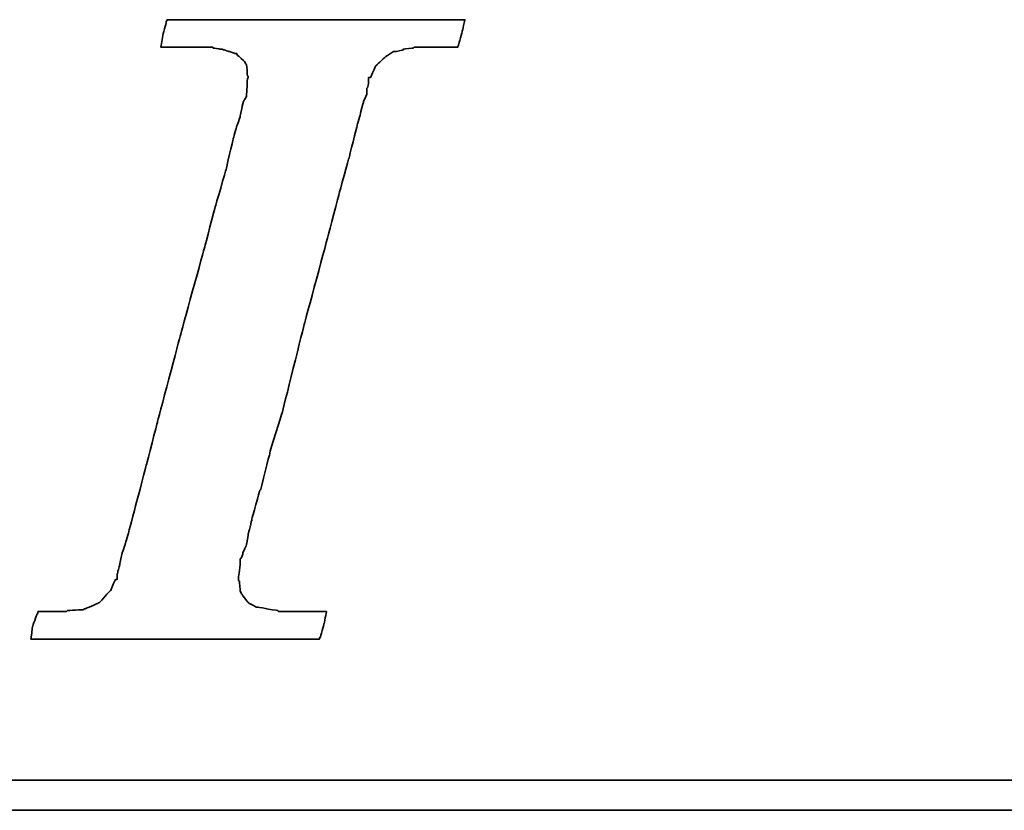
# Model space of a CAD drawing. Header units: millimetres. Extents: x 868 to 1264, y 477 to 609.
# Tile 31 of 51: x 1164.17 to 1168.31, y 516.15 to 519.48. Entities that reach past the tile are written whole.
import ezdxf

# ---------------------------------------------------------------- set-up
doc = ezdxf.new("R2010")
doc.units = ezdxf.units.MM
doc.layers.add('DIM', color=4, linetype='CONTINUOUS')
doc.layers.add('layer 1', color=7, linetype='CONTINUOUS')

# ---------------------------------------------------------------- blocks, each defined once
blk = doc.blocks.new('TBI MOTION logo(完整正式版)')
at = {"layer": 'layer 1', "color": 22, "lineweight": 35}
for points, knots in [([(-40.59125, -7.94375), (-40.59125, -7.94375), (-40.97375, -7.94375), (-40.97375, -7.94375), (-40.97375, -7.94375), (-40.97375, -7.94375), (-41.38125, -7.94375), (-41.38125, -7.94375), (-41.38125, -7.94375), (-41.38125, -7.94375), (-41.54875, -7.94375), (-41.54875, -7.94375), (-41.54875, -7.94375), (-41.54875, -7.94375), (-41.59875, -7.94375), (-41.59875, -7.94375), (-41.59875, -7.94375), (-41.59875, -7.94375), (-41.88375, -7.94375), (-41.88375, -7.94375), (-41.88375, -7.94375), (-41.88375, -7.94375), (-41.90875, -7.91875), (-41.90875, -7.91875), (-41.90875, -7.91875), (-41.90875, -7.91875), (-42.19875, -7.87125), (-42.19875, -7.87125), (-42.19875, -7.87125), (-42.19875, -7.87125), (-42.43875, -7.82375), (-42.43875, -7.82375), (-42.43875, -7.82375), (-42.43875, -7.82375), (-42.45875, -7.82375), (-42.45875, -7.82375), (-42.45875, -7.82375), (-42.45875, -7.82375), (-42.48625, -7.82375), (-42.48625, -7.82375), (-42.48625, -7.82375), (-42.48625, -7.82375), (-42.67625, -7.72375), (-42.67625, -7.72375), (-42.67625, -7.72375), (-42.67625, -7.72375), (-42.70125, -7.70375), (-42.70125, -7.70375), (-42.70125, -7.70375), (-42.70125, -7.70375), (-42.72375, -7.67875), (-42.72375, -7.67875), (-42.72375, -7.67875), (-42.72375, -7.67875), (-42.86875, -7.48875), (-42.86875, -7.48875), (-42.86875, -7.48875), (-42.86875, -7.48875), (-42.89375, -7.43875), (-42.89375, -7.43875), (-42.89375, -7.43875), (-42.89375, -7.43875), (-42.91875, -7.38875), (-42.91875, -7.38875), (-42.91875, -7.38875), (-42.91875, -7.38875), (-42.93875, -7.12875), (-42.93875, -7.12875), (-42.93875, -7.12875), (-42.93875, -7.12875), (-42.96375, -7.10375), (-42.96375, -7.10375), (-42.96375, -7.10375), (-42.96375, -7.10375), (-42.96375, -7.05375), (-42.96375, -7.05375), (-42.96375, -7.05375), (-42.96375, -7.05375), (-42.96375, -7.00875), (-42.96375, -7.00875), (-42.96375, -7.00875), (-42.96375, -7.00875), (-42.91875, -6.69625), (-42.91875, -6.69625), (-42.91875, -6.69625), (-42.91875, -6.69625), (-42.91875, -6.62375), (-42.91875, -6.62375), (-42.91875, -6.62375), (-42.91875, -6.62375), (-42.91875, -6.59625), (-42.91875, -6.59625), (-42.91875, -6.59625), (-42.91875, -6.59625), (-42.91875, -6.57375), (-42.91875, -6.57375), (-42.91875, -6.57375), (-42.91875, -6.57375), (-42.91875, -6.52875), (-42.91875, -6.52875), (-42.91875, -6.52875), (-42.91875, -6.52875), (-42.89375, -6.50375), (-42.89375, -6.50375), (-42.89375, -6.50375), (-42.89375, -6.50375), (-42.84375, -6.38375), (-42.84375, -6.38375), (-42.84375, -6.38375), (-42.84375, -6.38375), (-42.84375, -6.35875), (-42.84375, -6.35875), (-42.84375, -6.35875), (-42.84375, -6.35875), (-42.74625, -6.14375), (-42.74625, -6.14375), (-42.74625, -6.14375), (-42.74625, -6.14375), (-42.70125, -5.85375), (-42.70125, -5.85375), (-42.70125, -5.85375), (-42.70125, -5.85375), (-42.60375, -5.47125), (-42.60375, -5.47125), (-42.60375, -5.47125), (-42.60375, -5.47125), (-42.60375, -5.44875), (-42.60375, -5.44875), (-42.60375, -5.44875), (-42.60375, -5.44875), (-42.38875, -4.67875), (-42.38875, -4.67875), (-42.38875, -4.67875), (-42.38875, -4.67875), (-42.36375, -4.65375), (-42.36375, -4.65375), (-42.36375, -4.65375), (-42.36375, -4.65375), (-42.12375, -3.69625), (-42.12375, -3.69625), (-42.12375, -3.69625), (-42.12375, -3.69625), (-42.12375, -3.67374), (-42.12375, -3.67374), (-42.12375, -3.67374), (-42.12375, -3.67374), (-41.78875, -2.59374), (-41.78875, -2.59374), (-41.78875, -2.59374), (-41.78875, -2.59374), (-41.18875, -0.19375), (-41.18875, -0.19375), (-41.18875, -0.19375), (-41.18875, -0.19375), (-40.54375, 2.20624), (-40.54375, 2.20624), (-40.54375, 2.20624), (-40.54375, 2.20624), (-40.25375, 3.30875), (-40.25375, 3.30875), (-40.25375, 3.30875), (-40.25375, 3.30875), (-39.98875, 4.27125), (-39.98875, 4.27125), (-39.98875, 4.27125), (-39.98875, 4.27125), (-39.77375, 5.13125), (-39.77375, 5.13125), (-39.77375, 5.13125), (-39.77375, 5.13125), (-39.67875, 5.47125), (-39.67875, 5.47125), (-39.67875, 5.47125), (-39.67875, 5.47125), (-39.60375, 5.75625), (-39.60375, 5.75625), (-39.60375, 5.75625), (-39.60375, 5.75625), (-39.60375, 5.78125), (-39.60375, 5.78125), (-39.60375, 5.78125), (-39.60375, 5.78125), (-39.50875, 5.97125), (-39.50875, 5.97125), (-39.50875, 5.97125), (-39.50875, 5.97125), (-39.50875, 6.13875), (-39.50875, 6.13875), (-39.50875, 6.13875), (-39.50875, 6.13875), (-39.48625, 6.16625), (-39.48625, 6.16625), (-39.48625, 6.16625), (-39.48625, 6.16625), (-39.46125, 6.28625), (-39.46125, 6.28625), (-39.46125, 6.28625), (-39.46125, 6.28625), (-39.46125, 6.42625), (-39.46125, 6.42625), (-39.46125, 6.42625), (-39.46125, 6.42625), (-39.41375, 6.42625), (-39.41375, 6.42625), (-39.41375, 6.42625), (-39.41375, 6.42625), (-39.29375, 6.69125), (-39.29375, 6.69125), (-39.29375, 6.69125), (-39.29375, 6.69125), (-39.26875, 6.74125), (-39.26875, 6.74125), (-39.26875, 6.74125), (-39.26875, 6.74125), (-39.24375, 6.76625), (-39.24375, 6.76625), (-39.24375, 6.76625), (-39.24375, 6.76625), (-38.98375, 7.00624), (-38.98375, 7.00624), (-38.98375, 7.00624), (-38.98375, 7.00624), (-38.95625, 7.02624), (-38.95625, 7.02624), (-38.95625, 7.02624), (-38.95625, 7.02624), (-38.78875, 7.12624), (-38.78875, 7.12624), (-38.78875, 7.12624), (-38.78875, 7.12624), (-38.76375, 7.12624), (-38.76375, 7.12624), (-38.76375, 7.12624), (-38.76375, 7.12624), (-38.74375, 7.12624), (-38.74375, 7.12624), (-38.74375, 7.12624), (-38.74375, 7.12624), (-38.52875, 7.17125), (-38.52875, 7.17125), (-38.52875, 7.17125), (-38.52875, 7.17125), (-38.52875, 7.19624), (-38.52875, 7.19624), (-38.52875, 7.19624), (-38.52875, 7.19624), (-38.50375, 7.19624), (-38.50375, 7.19624), (-38.50375, 7.19624), (-38.50375, 7.19624), (-38.26125, 7.21875), (-38.26125, 7.21875), (-38.26125, 7.21875), (-38.26125, 7.21875), (-38.23875, 7.24624), (-38.23875, 7.24624), (-38.23875, 7.24624), (-38.23875, 7.24624), (-38.21625, 7.24624), (-38.21625, 7.24624), (-38.21625, 7.24624), (-38.21625, 7.24624), (-38.18875, 7.24624), (-38.18875, 7.24624), (-38.18875, 7.24624), (-38.18875, 7.24624), (-37.90375, 7.24624), (-37.90375, 7.24624), (-37.90375, 7.24624), (-37.90375, 7.24624), (-37.85375, 7.24624), (-37.85375, 7.24624), (-37.85375, 7.24624), (-37.85375, 7.24624), (-37.75875, 7.24624), (-37.75875, 7.24624), (-37.75875, 7.24624), (-37.75875, 7.24624), (-37.42375, 7.24624), (-37.42375, 7.24624), (-37.42375, 7.24624), (-37.42375, 7.24624), (-37.08875, 7.24624), (-37.08875, 7.24624), (-37.08875, 7.24624), (-37.08875, 7.24624), (-37.06375, 7.24624), (-37.06375, 7.24624), (-37.06375, 7.24624), (-37.06375, 7.24624), (-37.06375, 7.26624), (-37.06375, 7.26624), (-37.06375, 7.26624), (-37.06375, 7.26624), (-37.03875, 7.29125), (-37.03875, 7.29125), (-37.03875, 7.29125), (-37.03875, 7.29125), (-37.03875, 7.31625), (-37.03875, 7.31625), (-37.03875, 7.31625), (-37.03875, 7.31625), (-36.94125, 7.67625), (-36.94125, 7.67625), (-36.94125, 7.67625), (-36.94125, 7.67625), (-36.86875, 7.98625), (-36.86875, 7.98625), (-36.86875, 7.98625), (-36.86875, 7.98625), (-36.98875, 7.98625), (-36.98875, 7.98625), (-36.98875, 7.98625), (-36.98875, 7.98625), (-37.42375, 7.98625), (-37.42375, 7.98625), (-37.42375, 7.98625), (-37.42375, 7.98625), (-37.94875, 7.98625), (-37.94875, 7.98625), (-37.94875, 7.98625), (-37.94875, 7.98625), (-38.57375, 7.98625), (-38.57375, 7.98625), (-38.57375, 7.98625), (-38.57375, 7.98625), (-39.29375, 7.98625), (-39.29375, 7.98625), (-39.29375, 7.98625), (-39.29375, 7.98625), (-40.82875, 7.98625), (-40.82875, 7.98625), (-40.82875, 7.98625), (-40.82875, 7.98625), (-42.36375, 7.98625), (-42.36375, 7.98625), (-42.36375, 7.98625), (-42.36375, 7.98625), (-43.08375, 7.98625), (-43.08375, 7.98625), (-43.08375, 7.98625), (-43.08375, 7.98625), (-43.70875, 7.98625), (-43.70875, 7.98625), (-43.70875, 7.98625), (-43.70875, 7.98625), (-44.23375, 7.98625), (-44.23375, 7.98625), (-44.23375, 7.98625), (-44.23375, 7.98625), (-44.66875, 7.98625), (-44.66875, 7.98625), (-44.66875, 7.98625), (-44.66875, 7.98625), (-44.88375, 7.98625), (-44.88375, 7.98625), (-44.88375, 7.98625), (-44.88375, 7.98625), (-44.90875, 7.94125), (-44.90875, 7.94125), (-44.90875, 7.94125), (-44.90875, 7.94125), (-44.90875, 7.91625), (-44.90875, 7.91625), (-44.90875, 7.91625), (-44.90875, 7.91625), (-45.00375, 7.55625), (-45.00375, 7.55625), (-45.00375, 7.55625), (-45.00375, 7.55625), (-45.05375, 7.24624), (-45.05375, 7.24624), (-45.05375, 7.24624), (-45.05375, 7.24624), (-44.61875, 7.24624), (-44.61875, 7.24624), (-44.61875, 7.24624), (-44.61875, 7.24624), (-44.11375, 7.24624), (-44.11375, 7.24624), (-44.11375, 7.24624), (-44.11375, 7.24624), (-43.99375, 7.24624), (-43.99375, 7.24624), (-43.99375, 7.24624), (-43.99375, 7.24624), (-43.94625, 7.24624), (-43.94625, 7.24624), (-43.94625, 7.24624), (-43.94625, 7.24624), (-43.92374, 7.24624), (-43.92374, 7.24624), (-43.92374, 7.24624), (-43.92374, 7.24624), (-43.65875, 7.24624), (-43.65875, 7.24624), (-43.65875, 7.24624), (-43.65875, 7.24624), (-43.63875, 7.21875), (-43.63875, 7.21875), (-43.63875, 7.21875), (-43.63875, 7.21875), (-43.46875, 7.19624), (-43.46875, 7.19624), (-43.46875, 7.19624), (-43.46875, 7.19624), (-43.39875, 7.19624), (-43.39875, 7.19624), (-43.39875, 7.19624), (-43.39875, 7.19624), (-43.37125, 7.17125), (-43.37125, 7.17125), (-43.37125, 7.17125), (-43.37125, 7.17125), (-43.34875, 7.17125), (-43.34875, 7.17125), (-43.34875, 7.17125), (-43.34875, 7.17125), (-43.20375, 7.12624), (-43.20375, 7.12624), (-43.20375, 7.12624), (-43.20375, 7.12624), (-43.05875, 7.07624), (-43.05875, 7.07624), (-43.05875, 7.07624), (-43.05875, 7.07624), (-43.01375, 7.07624), (-43.01375, 7.07624), (-43.01375, 7.07624), (-43.01375, 7.07624), (-42.98875, 7.02624), (-42.98875, 7.02624), (-42.98875, 7.02624), (-42.98875, 7.02624), (-42.79875, 6.86125), (-42.79875, 6.86125), (-42.79875, 6.86125), (-42.79875, 6.86125), (-42.77375, 6.81125), (-42.77375, 6.81125), (-42.77375, 6.81125), (-42.77375, 6.81125), (-42.74625, 6.76625), (-42.74625, 6.76625), (-42.74625, 6.76625), (-42.74625, 6.76625), (-42.72375, 6.47625), (-42.72375, 6.47625), (-42.72375, 6.47625), (-42.72375, 6.47625), (-42.70125, 6.45124), (-42.70125, 6.45124), (-42.70125, 6.45124), (-42.70125, 6.45124), (-42.70125, 6.42625), (-42.70125, 6.42625), (-42.70125, 6.42625), (-42.70125, 6.42625), (-42.72375, 6.40625), (-42.72375, 6.40625), (-42.72375, 6.40625), (-42.72375, 6.40625), (-42.74625, 5.97125), (-42.74625, 5.97125), (-42.74625, 5.97125), (-42.74625, 5.97125), (-42.74625, 5.94625), (-42.74625, 5.94625), (-42.74625, 5.94625), (-42.74625, 5.94625), (-42.74625, 5.92625), (-42.74625, 5.92625), (-42.74625, 5.92625), (-42.74625, 5.92625), (-42.77375, 5.87625), (-42.77375, 5.87625), (-42.77375, 5.87625), (-42.77375, 5.87625), (-42.81875, 5.80625), (-42.81875, 5.80625), (-42.81875, 5.80625), (-42.81875, 5.80625), (-42.86875, 5.63625), (-42.86875, 5.63625), (-42.86875, 5.63625), (-42.86875, 5.63625), (-42.91875, 5.39625), (-42.91875, 5.39625), (-42.91875, 5.39625), (-42.91875, 5.39625), (-42.91875, 5.37124), (-42.91875, 5.37124), (-42.91875, 5.37124), (-42.91875, 5.37124), (-43.01375, 5.10874), (-43.01375, 5.10874), (-43.01375, 5.10874), (-43.01375, 5.10874), (-43.10875, 4.77124), (-43.10875, 4.77124), (-43.10875, 4.77124), (-43.10875, 4.77124), (-43.29875, 3.95625), (-43.29875, 3.95625), (-43.29875, 3.95625), (-43.29875, 3.95625), (-43.58875, 2.95125), (-43.58875, 2.95125), (-43.58875, 2.95125), (-43.58875, 2.95125), (-43.87375, 1.87125), (-43.87375, 1.87125), (-43.87375, 1.87125), (-43.87375, 1.87125), (-44.52625, -0.50374), (-44.52625, -0.50374), (-44.52625, -0.50374), (-44.52625, -0.50374), (-45.14875, -2.85375), (-45.14875, -2.85375), (-45.14875, -2.85375), (-45.14875, -2.85375), (-45.43375, -3.95875), (-45.43375, -3.95875), (-45.43375, -3.95875), (-45.43375, -3.95875), (-45.69875, -4.96875), (-45.69875, -4.96875), (-45.69875, -4.96875), (-45.69875, -4.96875), (-45.91375, -5.78375), (-45.91375, -5.78375), (-45.91375, -5.78375), (-45.91375, -5.78375), (-46.01375, -6.11875), (-46.01375, -6.11875), (-46.01375, -6.11875), (-46.01375, -6.11875), (-46.01375, -6.14375), (-46.01375, -6.14375), (-46.01375, -6.14375), (-46.01375, -6.14375), (-46.10875, -6.40875), (-46.10875, -6.40875), (-46.10875, -6.40875), (-46.10875, -6.40875), (-46.15375, -6.64875), (-46.15375, -6.64875), (-46.15375, -6.64875), (-46.15375, -6.64875), (-46.20375, -6.83875), (-46.20375, -6.83875), (-46.20375, -6.83875), (-46.20375, -6.83875), (-46.22875, -6.93375), (-46.22875, -6.93375), (-46.22875, -6.93375), (-46.22875, -6.93375), (-46.22875, -7.07875), (-46.22875, -7.07875), (-46.22875, -7.07875), (-46.22875, -7.07875), (-46.27375, -7.07875), (-46.27375, -7.07875), (-46.27375, -7.07875), (-46.27375, -7.07875), (-46.39375, -7.34375), (-46.39375, -7.34375), (-46.39375, -7.34375), (-46.39375, -7.34375), (-46.39375, -7.36875), (-46.39375, -7.36875), (-46.39375, -7.36875), (-46.39375, -7.36875), (-46.42125, -7.38875), (-46.42125, -7.38875), (-46.42125, -7.38875), (-46.42125, -7.38875), (-46.68375, -7.67875), (-46.68375, -7.67875), (-46.68375, -7.67875), (-46.68375, -7.67875), (-46.70875, -7.70375), (-46.70875, -7.70375), (-46.70875, -7.70375), (-46.70875, -7.70375), (-46.75375, -7.72375), (-46.75375, -7.72375), (-46.75375, -7.72375), (-46.75375, -7.72375), (-47.08875, -7.87125), (-47.08875, -7.87125), (-47.08875, -7.87125), (-47.08875, -7.87125), (-47.11625, -7.87125), (-47.11625, -7.87125), (-47.11625, -7.87125), (-47.11625, -7.87125), (-47.13875, -7.89375), (-47.13875, -7.89375), (-47.13875, -7.89375), (-47.13875, -7.89375), (-47.56875, -7.91875), (-47.56875, -7.91875), (-47.56875, -7.91875), (-47.56875, -7.91875), (-47.59625, -7.94375), (-47.59625, -7.94375), (-47.59625, -7.94375), (-47.59625, -7.94375), (-47.64375, -7.94375), (-47.64375, -7.94375), (-47.64375, -7.94375), (-47.64375, -7.94375), (-47.73625, -7.94375), (-47.73625, -7.94375), (-47.73625, -7.94375), (-47.73625, -7.94375), (-48.07375, -7.94375), (-48.07375, -7.94375), (-48.07375, -7.94375), (-48.07375, -7.94375), (-48.36125, -7.94375), (-48.36125, -7.94375), (-48.36125, -7.94375), (-48.36125, -7.94375), (-48.36125, -7.96625), (-48.36125, -7.96625), (-48.36125, -7.96625), (-48.36125, -7.96625), (-48.36125, -7.99125), (-48.36125, -7.99125), (-48.36125, -7.99125), (-48.36125, -7.99125), (-48.38875, -8.01375), (-48.38875, -8.01375), (-48.38875, -8.01375), (-48.38875, -8.01375), (-48.50875, -8.34875), (-48.50875, -8.34875), (-48.50875, -8.34875), (-48.50875, -8.34875), (-48.55375, -8.68625), (-48.55375, -8.68625), (-48.55375, -8.68625), (-48.55375, -8.68625), (-48.45875, -8.68625), (-48.45875, -8.68625), (-48.45875, -8.68625), (-48.45875, -8.68625), (-48.07375, -8.68625), (-48.07375, -8.68625), (-48.07375, -8.68625), (-48.07375, -8.68625), (-47.52375, -8.68625), (-47.52375, -8.68625), (-47.52375, -8.68625), (-47.52375, -8.68625), (-46.92375, -8.68625), (-46.92375, -8.68625), (-46.92375, -8.68625), (-46.92375, -8.68625), (-46.25375, -8.68625), (-46.25375, -8.68625), (-46.25375, -8.68625), (-46.25375, -8.68625), (-46.20375, -8.68625), (-46.20375, -8.68625), (-46.20375, -8.68625), (-46.20375, -8.68625), (-44.71375, -8.68625), (-44.71375, -8.68625), (-44.71375, -8.68625), (-44.71375, -8.68625), (-43.22875, -8.68625), (-43.22875, -8.68625), (-43.22875, -8.68625), (-43.22875, -8.68625), (-42.55875, -8.68625), (-42.55875, -8.68625), (-42.55875, -8.68625), (-42.55875, -8.68625), (-42.50875, -8.68625), (-42.50875, -8.68625), (-42.50875, -8.68625), (-42.50875, -8.68625), (-41.93375, -8.68625), (-41.93375, -8.68625), (-41.93375, -8.68625), (-41.93375, -8.68625), (-41.38125, -8.68625), (-41.38125, -8.68625), (-41.38125, -8.68625), (-41.38125, -8.68625), (-40.97375, -8.68625), (-40.97375, -8.68625), (-40.97375, -8.68625), (-40.97375, -8.68625), (-40.78125, -8.68625), (-40.78125, -8.68625), (-40.78125, -8.68625), (-40.78125, -8.68625), (-40.78125, -8.63875), (-40.78125, -8.63875), (-40.78125, -8.63875), (-40.78125, -8.63875), (-40.75875, -8.63875), (-40.75875, -8.63875), (-40.75875, -8.63875), (-40.75875, -8.63875), (-40.66375, -8.27875), (-40.66375, -8.27875), (-40.66375, -8.27875), (-40.66375, -8.27875), (-40.59125, -7.94375), (-40.59125, -7.94375)], [0, 0, 0, 0, 0.00558659, 0.00558659, 0.00558659, 0.0055866, 0.01117318, 0.01117318, 0.01117318, 0.01117319, 0.01675978, 0.01675978, 0.01675978, 0.01675979, 0.02234637, 0.02234637, 0.02234637, 0.02234638, 0.02793296, 0.02793296, 0.02793296, 0.02793297, 0.03351955, 0.03351955, 0.03351955, 0.03351956, 0.03910615, 0.03910615, 0.03910615, 0.03910616, 0.04469274, 0.04469274, 0.04469274, 0.04469275, 0.05027933, 0.05027933, 0.05027933, 0.05027934, 0.05586592, 0.05586592, 0.05586592, 0.05586593, 0.06145251, 0.06145251, 0.06145251, 0.06145252, 0.06703911, 0.06703911, 0.06703911, 0.06703912, 0.0726257, 0.0726257, 0.0726257, 0.07262571, 0.07821229, 0.07821229, 0.07821229, 0.0782123, 0.08379888, 0.08379888, 0.08379888, 0.08379889, 0.08938547, 0.08938547, 0.08938547, 0.08938548, 0.09497207, 0.09497207, 0.09497207, 0.09497208, 0.10055866, 0.10055866, 0.10055866, 0.10055867, 0.10614525, 0.10614525, 0.10614525, 0.10614526, 0.11173184, 0.11173184, 0.11173184, 0.11173185, 0.11731844, 0.11731844, 0.11731844, 0.11731845, 0.12290503, 0.12290503, 0.12290503, 0.12290504, 0.12849162, 0.12849162, 0.12849162, 0.12849163, 0.13407821, 0.13407821, 0.13407821, 0.13407822, 0.1396648, 0.1396648, 0.1396648, 0.13966481, 0.1452514, 0.1452514, 0.1452514, 0.14525141, 0.15083799, 0.15083799, 0.15083799, 0.150838, 0.15642458, 0.15642458, 0.15642458, 0.15642459, 0.16201117, 0.16201117, 0.16201117, 0.16201118, 0.16759777, 0.16759777, 0.16759777, 0.16759778, 0.17318436, 0.17318436, 0.17318436, 0.17318437, 0.17877095, 0.17877095, 0.17877095, 0.17877096, 0.18435754, 0.18435754, 0.18435754, 0.18435755, 0.18994413, 0.18994413, 0.18994413, 0.18994414, 0.19553073, 0.19553073, 0.19553073, 0.19553074, 0.20111732, 0.20111732, 0.20111732, 0.20111733, 0.20670391, 0.20670391, 0.20670391, 0.20670392, 0.2122905, 0.2122905, 0.2122905, 0.21229051, 0.21787709, 0.21787709, 0.21787709, 0.2178771, 0.22346369, 0.22346369, 0.22346369, 0.2234637, 0.22905028, 0.22905028, 0.22905028, 0.22905029, 0.23463687, 0.23463687, 0.23463687, 0.23463688, 0.24022346, 0.24022346, 0.24022346, 0.24022347, 0.24581006, 0.24581006, 0.24581006, 0.24581007, 0.25139665, 0.25139665, 0.25139665, 0.25139666, 0.25698324, 0.25698324, 0.25698324, 0.25698325, 0.26256983, 0.26256983, 0.26256983, 0.26256984, 0.26815642, 0.26815642, 0.26815642, 0.26815643, 0.27374302, 0.27374302, 0.27374302, 0.27374303, 0.27932961, 0.27932961, 0.27932961, 0.27932962, 0.2849162, 0.2849162, 0.2849162, 0.28491621, 0.29050279, 0.29050279, 0.29050279, 0.2905028, 0.29608939, 0.29608939, 0.29608939, 0.2960894, 0.30167598, 0.30167598, 0.30167598, 0.30167599, 0.30726257, 0.30726257, 0.30726257, 0.30726258, 0.31284916, 0.31284916, 0.31284916, 0.31284917, 0.31843575, 0.31843575, 0.31843575, 0.31843576, 0.32402235, 0.32402235, 0.32402235, 0.32402236, 0.32960894, 0.32960894, 0.32960894, 0.32960895, 0.33519553, 0.33519553, 0.33519553, 0.33519554, 0.34078212, 0.34078212, 0.34078212, 0.34078213, 0.34636872, 0.34636872, 0.34636872, 0.34636873, 0.35195531, 0.35195531, 0.35195531, 0.35195532, 0.3575419, 0.3575419, 0.3575419, 0.35754191, 0.36312849, 0.36312849, 0.36312849, 0.3631285, 0.36871508, 0.36871508, 0.36871508, 0.36871509, 0.37430168, 0.37430168, 0.37430168, 0.37430169, 0.37988827, 0.37988827, 0.37988827, 0.37988828, 0.38547486, 0.38547486, 0.38547486, 0.38547487, 0.39106145, 0.39106145, 0.39106145, 0.39106146, 0.39664804, 0.39664804, 0.39664804, 0.39664805, 0.40223464, 0.40223464, 0.40223464, 0.40223465, 0.40782123, 0.40782123, 0.40782123, 0.40782124, 0.41340782, 0.41340782, 0.41340782, 0.41340783, 0.41899441, 0.41899441, 0.41899441, 0.41899442, 0.42458101, 0.42458101, 0.42458101, 0.42458102, 0.4301676, 0.4301676, 0.4301676, 0.43016761, 0.43575419, 0.43575419, 0.43575419, 0.4357542, 0.44134078, 0.44134078, 0.44134078, 0.44134079, 0.44692737, 0.44692737, 0.44692737, 0.44692738, 0.45251397, 0.45251397, 0.45251397, 0.45251398, 0.45810056, 0.45810056, 0.45810056, 0.45810057, 0.46368715, 0.46368715, 0.46368715, 0.46368716, 0.46927374, 0.46927374, 0.46927374, 0.46927375, 0.47486034, 0.47486034, 0.47486034, 0.47486035, 0.48044693, 0.48044693, 0.48044693, 0.48044694, 0.48603352, 0.48603352, 0.48603352, 0.48603353, 0.49162011, 0.49162011, 0.49162011, 0.49162012, 0.4972067, 0.4972067, 0.4972067, 0.49720671, 0.5027933, 0.5027933, 0.5027933, 0.50279331, 0.50837989, 0.50837989, 0.50837989, 0.5083799, 0.51396648, 0.51396648, 0.51396648, 0.51396649, 0.51955307, 0.51955307, 0.51955307, 0.51955308, 0.52513966, 0.52513966, 0.52513966, 0.52513967, 0.53072626, 0.53072626, 0.53072626, 0.53072627, 0.53631285, 0.53631285, 0.53631285, 0.53631286, 0.54189944, 0.54189944, 0.54189944, 0.54189945, 0.54748603, 0.54748603, 0.54748603, 0.54748604, 0.55307263, 0.55307263, 0.55307263, 0.55307264, 0.55865922, 0.55865922, 0.55865922, 0.55865923, 0.56424581, 0.56424581, 0.56424581, 0.56424582, 0.5698324, 0.5698324, 0.5698324, 0.56983241, 0.57541899, 0.57541899, 0.57541899, 0.575419, 0.58100559, 0.58100559, 0.58100559, 0.5810056, 0.58659218, 0.58659218, 0.58659218, 0.58659219, 0.59217877, 0.59217877, 0.59217877, 0.59217878, 0.59776536, 0.59776536, 0.59776536, 0.59776537, 0.60335196, 0.60335196, 0.60335196, 0.60335197, 0.60893855, 0.60893855, 0.60893855, 0.60893856, 0.61452514, 0.61452514, 0.61452514, 0.61452515, 0.62011173, 0.62011173, 0.62011173, 0.62011174, 0.62569832, 0.62569832, 0.62569832, 0.62569833, 0.63128492, 0.63128492, 0.63128492, 0.63128493, 0.63687151, 0.63687151, 0.63687151, 0.63687152, 0.6424581, 0.6424581, 0.6424581, 0.64245811, 0.64804469, 0.64804469, 0.64804469, 0.6480447, 0.65363128, 0.65363128, 0.65363128, 0.65363129, 0.65921788, 0.65921788, 0.65921788, 0.65921789, 0.66480447, 0.66480447, 0.66480447, 0.66480448, 0.67039106, 0.67039106, 0.67039106, 0.67039107, 0.67597765, 0.67597765, 0.67597765, 0.67597766, 0.68156425, 0.68156425, 0.68156425, 0.68156426, 0.68715084, 0.68715084, 0.68715084, 0.68715085, 0.69273743, 0.69273743, 0.69273743, 0.69273744, 0.69832402, 0.69832402, 0.69832402, 0.69832403, 0.70391061, 0.70391061, 0.70391061, 0.70391062, 0.70949721, 0.70949721, 0.70949721, 0.70949722, 0.7150838, 0.7150838, 0.7150838, 0.71508381, 0.72067039, 0.72067039, 0.72067039, 0.7206704, 0.72625698, 0.72625698, 0.72625698, 0.72625699, 0.73184358, 0.73184358, 0.73184358, 0.73184359, 0.73743017, 0.73743017, 0.73743017, 0.73743018, 0.74301676, 0.74301676, 0.74301676, 0.74301677, 0.74860335, 0.74860335, 0.74860335, 0.74860336, 0.75418994, 0.75418994, 0.75418994, 0.75418995, 0.75977654, 0.75977654, 0.75977654, 0.75977655, 0.76536313, 0.76536313, 0.76536313, 0.76536314, 0.77094972, 0.77094972, 0.77094972, 0.77094973, 0.77653631, 0.77653631, 0.77653631, 0.77653632, 0.78212291, 0.78212291, 0.78212291, 0.78212292, 0.7877095, 0.7877095, 0.7877095, 0.78770951, 0.79329609, 0.79329609, 0.79329609, 0.7932961, 0.79888268, 0.79888268, 0.79888268, 0.79888269, 0.80446927, 0.80446927, 0.80446927, 0.80446928, 0.81005587, 0.81005587, 0.81005587, 0.81005588, 0.81564246, 0.81564246, 0.81564246, 0.81564247, 0.82122905, 0.82122905, 0.82122905, 0.82122906, 0.82681564, 0.82681564, 0.82681564, 0.82681565, 0.83240223, 0.83240223, 0.83240223, 0.83240224, 0.83798883, 0.83798883, 0.83798883, 0.83798884, 0.84357542, 0.84357542, 0.84357542, 0.84357543, 0.84916201, 0.84916201, 0.84916201, 0.84916202, 0.8547486, 0.8547486, 0.8547486, 0.85474861, 0.8603352, 0.8603352, 0.8603352, 0.86033521, 0.86592179, 0.86592179, 0.86592179, 0.8659218, 0.87150838, 0.87150838, 0.87150838, 0.87150839, 0.87709497, 0.87709497, 0.87709497, 0.87709498, 0.88268156, 0.88268156, 0.88268156, 0.88268157, 0.88826816, 0.88826816, 0.88826816, 0.88826817, 0.89385475, 0.89385475, 0.89385475, 0.89385476, 0.89944134, 0.89944134, 0.89944134, 0.89944135, 0.90502793, 0.90502793, 0.90502793, 0.90502794, 0.91061453, 0.91061453, 0.91061453, 0.91061454, 0.91620112, 0.91620112, 0.91620112, 0.91620113, 0.92178771, 0.92178771, 0.92178771, 0.92178772, 0.9273743, 0.9273743, 0.9273743, 0.92737431, 0.93296089, 0.93296089, 0.93296089, 0.9329609, 0.93854749, 0.93854749, 0.93854749, 0.9385475, 0.94413408, 0.94413408, 0.94413408, 0.94413409, 0.94972067, 0.94972067, 0.94972067, 0.94972068, 0.95530726, 0.95530726, 0.95530726, 0.95530727, 0.96089385, 0.96089385, 0.96089385, 0.96089386, 0.96648045, 0.96648045, 0.96648045, 0.96648046, 0.97206704, 0.97206704, 0.97206704, 0.97206705, 0.97765363, 0.97765363, 0.97765363, 0.97765364, 0.98324022, 0.98324022, 0.98324022, 0.98324023, 0.98882682, 0.98882682, 0.98882682, 0.98882683, 0.99441341, 0.99441341, 0.99441341, 0.99441342, 1, 1, 1, 1]), ([(75.90875, -9.47875), (75.90875, -9.47875), (75.90875, -12.28625), (75.90875, -12.28625), (75.90875, -12.28625), (75.90875, -12.28625), (75.90875, -12.47875), (75.90875, -12.47875), (75.90875, -12.47875), (75.90875, -12.47875), (75.71625, -12.47875), (75.71625, -12.47875), (75.71625, -12.47875), (75.71625, -12.47875), (-88.32875, -12.47875), (-88.32875, -12.47875), (-88.32875, -12.47875), (-88.32875, -12.47875), (-88.32875, -13.29375), (-88.32875, -13.29375), (-88.32875, -13.29375), (-88.32875, -13.29375), (82.89125, -13.29375), (82.89125, -13.29375), (82.89125, -13.29375), (82.89125, -13.29375), (75.90875, -9.47875), (75.90875, -9.47875)], [0, 0, 0, 0, 0.14285714, 0.14285714, 0.14285714, 0.14285715, 0.28571429, 0.28571429, 0.28571429, 0.2857143, 0.42857143, 0.42857143, 0.42857143, 0.42857144, 0.57142857, 0.57142857, 0.57142857, 0.57142858, 0.71428571, 0.71428571, 0.71428571, 0.71428572, 0.85714286, 0.85714286, 0.85714286, 0.85714287, 1, 1, 1, 1])]:
    blk.add_open_spline(points, degree=3, knots=knots, dxfattribs=at)

msp = doc.modelspace()

# ---------------------------------------------------------------- block references
at = {"layer": 'DIM', "color": 7, "xscale": 0.1563722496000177, "yscale": 0.1563722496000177, "zscale": 0.1563722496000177}
msp.add_blockref('TBI MOTION logo(完整正式版)', (1171.8048, 518.2302), dxfattribs=at)

doc.saveas('drawing.dxf')
